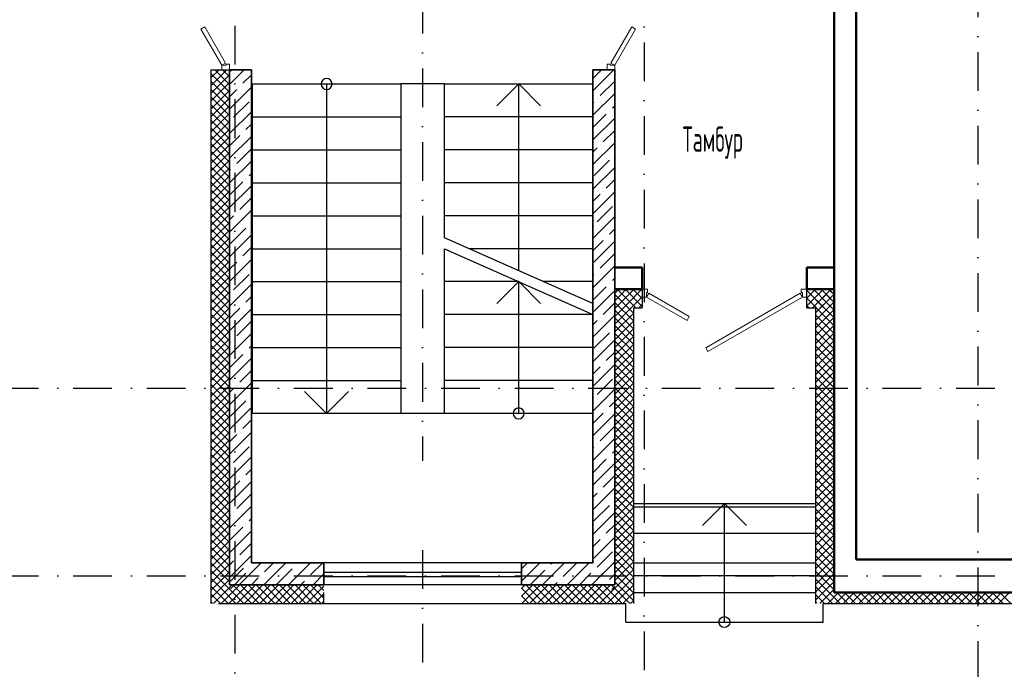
# Model space of a CAD drawing. Extents: x -1560602 to 321118, y -2308202 to -430103.
# Tile 96 of 104: x -1500266 to -1491295, y -2053713 to -2047798. Entities that reach past the tile are written whole.
import ezdxf

# ---------------------------------------------------------------- set-up
doc = ezdxf.new("R2010")
doc.units = 0
doc.header["$MEASUREMENT"] = 0
doc.linetypes.add('Dot & Dashed', pattern=[670.277762, 352.777767, -176.388884, 0, -141.111112])
doc.linetypes.add('Штрихпунктирная', pattern=[0.670278, 0.352778, -0.176389, 0, -0.141111])
doc.layers.get('0').update_dxf_attribs({"color": 255, "linetype": 'CONTINUOUS'})
for name, color, linetype, lineweight in [('Двери', 4, 'CONTINUOUS', 15), ('Диафрагма', 2, 'CONTINUOUS', 35), ('стены', 5, 'CONTINUOUS', 50)]:
    doc.layers.add(name, color=color, linetype=linetype, lineweight=lineweight)
for name, color, linetype in [('Оси', 253, 'Dot & Dashed'), ('отделка', 240, 'CONTINUOUS'), ('Текст', 7, 'CONTINUOUS'), ('Утеплитель', 6, 'CONTINUOUS')]:
    doc.layers.add(name, color=color, linetype=linetype)
doc.styles.get("Standard").update_dxf_attribs({"font": 'spds.shx', "width": 0.7, "height": 250})

msp = doc.modelspace()

# ---------------------------------------------------------------- linework, layer by layer
at = {"color": 0, "ltscale": 100}
for p, q in [((-1495044.7, -2048253.4), (-1495044.7, -2051003.4)), ((-1498144.7, -2048383.4), (-1496794.7, -2048383.4)), ((-1498144.7, -2051383.4), (-1498144.7, -2048383.4)), ((-1497469.7, -2048383.4), (-1497469.7, -2051383.4)), ((-1496794.7, -2048383.4), (-1496794.7, -2051383.4)), ((-1496394.7, -2048383.4), (-1496794.7, -2048383.4)), ((-1496394.7, -2049783.5), (-1496394.7, -2048383.4)), ((-1496394.7, -2048383.4), (-1495044.7, -2048383.4)), ((-1495919.7, -2048583.4), (-1495719.7, -2048383.4)), ((-1495719.7, -2048383.4), (-1495519.7, -2048583.4)), ((-1495719.7, -2050083.5), (-1495719.7, -2048383.4)), ((-1495044.7, -2048383.4), (-1495044.7, -2050383.5)), ((-1498144.7, -2048683.4), (-1496794.7, -2048683.4)), ((-1495044.7, -2048683.4), (-1496394.7, -2048683.4)), ((-1498144.7, -2048983.4), (-1496794.7, -2048983.4)), ((-1495044.7, -2048983.4), (-1496394.7, -2048983.4)), ((-1498144.7, -2049283.4), (-1496794.7, -2049283.4)), ((-1495044.7, -2049283.4), (-1496394.7, -2049283.4)), ((-1498144.7, -2049583.4), (-1496794.7, -2049583.4)), ((-1495044.7, -2049583.4), (-1496394.7, -2049583.4)), ((-1495044.7, -2050383.5), (-1496394.7, -2049783.5)), ((-1498144.7, -2049883.4), (-1496794.7, -2049883.4)), ((-1496394.7, -2051383.4), (-1496394.7, -2049883.4)), ((-1496394.7, -2049883.4), (-1495044.7, -2050483.4)), ((-1495044.7, -2049883.4), (-1496169.9, -2049883.4)), ((-1498144.7, -2050183.4), (-1496794.7, -2050183.4)), ((-1495719.7, -2050183.4), (-1496394.7, -2050183.4)), ((-1495919.7, -2050383.4), (-1495719.7, -2050183.4)), ((-1495719.7, -2050183.4), (-1495519.7, -2050383.4)), ((-1495719.7, -2051383.4), (-1495719.7, -2050183.4)), ((-1495044.7, -2050183.4), (-1495494.9, -2050183.4)), ((-1498144.7, -2050483.4), (-1496794.7, -2050483.4)), ((-1495044.7, -2050483.4), (-1496394.7, -2050483.4)), ((-1495044.7, -2050483.4), (-1495044.7, -2051383.4)), ((-1498144.7, -2050783.4), (-1496794.7, -2050783.4)), ((-1495044.7, -2050783.4), (-1496394.7, -2050783.4)), ((-1498144.7, -2051083.4), (-1496794.7, -2051083.4)), ((-1495044.7, -2051083.4), (-1496394.7, -2051083.4)), ((-1497469.7, -2051383.4), (-1497669.7, -2051183.4)), ((-1497269.7, -2051183.4), (-1497469.7, -2051383.4)), ((-1496794.7, -2051383.4), (-1498144.7, -2051383.4)), ((-1496394.7, -2051383.4), (-1496794.7, -2051383.4)), ((-1495044.7, -2051383.4), (-1496394.7, -2051383.4)), ((-1494674.7, -2052203.4), (-1493014.7, -2052203.4)), ((-1494044.7, -2052403.4), (-1493844.7, -2052203.4)), ((-1493844.7, -2052203.4), (-1493644.7, -2052403.4)), ((-1493844.7, -2053283.4), (-1493844.7, -2052203.4)), ((-1494674.7, -2052233.4), (-1493014.7, -2052233.4)), ((-1494674.7, -2052473.4), (-1493014.7, -2052473.4)), ((-1494674.7, -2052743.4), (-1493014.7, -2052743.4)), ((-1493014.7, -2052863.4), (-1494674.7, -2052863.4)), ((-1494674.7, -2053013.4), (-1493014.7, -2053013.4)), ((-1494744.7, -2053283.4), (-1494744.7, -2053113.4)), ((-1492944.7, -2053283.4), (-1492944.7, -2053113.4)), ((-1494744.7, -2053283.4), (-1492944.7, -2053283.4))]:
    msp.add_line(p, q, dxfattribs=at)
msp.add_circle((-1493844.7, -2053283.4), 50, dxfattribs=at)
for centre, start, end in [((-1497469.7, -2048383.4), 0, 180), ((-1497469.7, -2048383.4), 180, 0), ((-1495719.7, -2051383.4), 0, 180), ((-1495719.7, -2051383.4), 180, 0)]:
    msp.add_arc(centre, 50, start, end, dxfattribs=at)
at = {"layer": 'Двери', "color": 0, "linetype": 'Continuous'}
for p, q in [((-1498615.2, -2047883.5), (-1498580.6, -2047863.5)), ((-1498424.7, -2048213.4), (-1498615.2, -2047883.5)), ((-1498580.6, -2047863.5), (-1498390.1, -2048193.4)), ((-1494688.9, -2047863.5), (-1494879.4, -2048193.4)), ((-1494844.7, -2048213.4), (-1494654.2, -2047883.5)), ((-1494654.2, -2047883.5), (-1494688.9, -2047863.5)), ((-1498390.1, -2048193.4), (-1498424.7, -2048213.4)), ((-1498384.7, -2048213.4), (-1498424.7, -2048213.4)), ((-1498424.7, -2048213.4), (-1498424.7, -2048253.4)), ((-1498354.7, -2048203.4), (-1498384.7, -2048203.4)), ((-1498384.7, -2048203.4), (-1498384.7, -2048213.4)), ((-1498354.7, -2048253.4), (-1498354.7, -2048203.4)), ((-1494914.7, -2048253.4), (-1494914.7, -2048203.4)), ((-1494914.7, -2048203.4), (-1494884.7, -2048203.4)), ((-1494884.7, -2048203.4), (-1494884.7, -2048213.4)), ((-1494884.7, -2048213.4), (-1494844.7, -2048213.4)), ((-1494879.4, -2048193.4), (-1494844.7, -2048213.4)), ((-1494844.7, -2048213.4), (-1494844.7, -2048253.4)), ((-1494594.7, -2050253.4), (-1494544.7, -2050253.4)), ((-1494554.7, -2050323.4), (-1494594.7, -2050323.4)), ((-1494544.7, -2050283.4), (-1494554.7, -2050283.4)), ((-1494554.7, -2050283.4), (-1494554.7, -2050323.4)), ((-1494534.7, -2050288.8), (-1494554.7, -2050323.4)), ((-1494554.7, -2050323.4), (-1494185.8, -2050536.4)), ((-1494544.7, -2050253.4), (-1494544.7, -2050283.4)), ((-1494165.8, -2050501.8), (-1494534.7, -2050288.8)), ((-1494015.6, -2050785.8), (-1493154.7, -2050288.8)), ((-1493134.7, -2050323.4), (-1493995.6, -2050820.4)), ((-1493154.7, -2050288.8), (-1493134.7, -2050323.4)), ((-1493144.7, -2050283.4), (-1493144.7, -2050253.4)), ((-1493144.7, -2050253.4), (-1493094.7, -2050253.4)), ((-1493134.7, -2050283.4), (-1493144.7, -2050283.4)), ((-1493134.7, -2050323.4), (-1493134.7, -2050283.4)), ((-1493094.7, -2050323.4), (-1493134.7, -2050323.4)), ((-1494185.8, -2050536.4), (-1494165.8, -2050501.8)), ((-1493995.6, -2050820.4), (-1494015.6, -2050785.8))]:
    msp.add_line(p, q, dxfattribs=at)
at = {"layer": 'Диафрагма', "color": 0, "ltscale": 100}
for p, q in [((-1498354.7, -2052943.4), (-1498354.7, -2048253.4)), ((-1498154.7, -2048253.4), (-1498354.7, -2048253.4)), ((-1498154.7, -2048253.4), (-1498154.7, -2052743.4)), ((-1495044.7, -2048253.4), (-1495044.7, -2052743.4)), ((-1495044.7, -2048253.4), (-1494844.7, -2048253.4)), ((-1494844.7, -2051003.4), (-1494844.7, -2048253.4)), ((-1494844.7, -2052943.4), (-1494844.7, -2051003.4)), ((-1497494.7, -2052743.4), (-1498154.7, -2052743.4)), ((-1497494.7, -2052743.4), (-1497494.7, -2052943.4)), ((-1495044.7, -2052743.4), (-1495694.7, -2052743.4)), ((-1495694.7, -2052943.4), (-1495694.7, -2052743.4)), ((-1497494.7, -2052943.4), (-1498354.7, -2052943.4)), ((-1494844.7, -2052943.4), (-1495694.7, -2052943.4))]:
    msp.add_line(p, q, dxfattribs=at)
at = {"layer": 'Диафрагма', "color": 0, "lineweight": -3, "ltscale": 100}
for p, q in [((-1498354.7, -2048387), (-1498221.1, -2048253.4)), ((-1498344.9, -2048264.9), (-1498333.4, -2048253.4)), ((-1495044.7, -2048444.6), (-1494853.6, -2048253.4)), ((-1495044.7, -2048332.4), (-1494965.8, -2048253.4)), ((-1498232.7, -2048377.2), (-1498154.7, -2048299.3)), ((-1498354.7, -2048611.5), (-1498154.7, -2048411.5)), ((-1498354.7, -2048499.3), (-1498288.8, -2048433.3)), ((-1498260.7, -2048405.3), (-1498260.7, -2048405.3)), ((-1494977.3, -2048489.5), (-1494844.7, -2048356.9)), ((-1495044.7, -2048669.1), (-1494844.7, -2048469.1)), ((-1495005.4, -2048517.5), (-1495005.4, -2048517.5)), ((-1498316.8, -2048685.9), (-1498176.5, -2048545.6)), ((-1495044.7, -2048556.9), (-1495033.4, -2048545.6)), ((-1494865.1, -2048601.7), (-1494844.7, -2048581.4)), ((-1498354.7, -2048836), (-1498154.7, -2048636)), ((-1495044.7, -2048781.4), (-1494921.2, -2048657.8)), ((-1495044.7, -2048893.6), (-1494844.7, -2048693.6)), ((-1494893.1, -2048629.8), (-1494893.1, -2048629.8)), ((-1498344.9, -2048714), (-1498344.9, -2048714)), ((-1498204.6, -2048798.1), (-1498154.7, -2048748.3)), ((-1498354.7, -2048948.3), (-1498260.7, -2048854.3)), ((-1498354.7, -2049060.6), (-1498154.7, -2048860.6)), ((-1498232.7, -2048826.2), (-1498232.7, -2048826.2)), ((-1494949.2, -2048910.4), (-1494844.7, -2048805.9)), ((-1498288.8, -2049106.8), (-1498154.7, -2048972.8)), ((-1495044.7, -2049118.2), (-1494844.7, -2048918.2)), ((-1495044.7, -2049005.9), (-1495005.4, -2048966.5)), ((-1494977.3, -2048938.5), (-1494977.3, -2048938.5)), ((-1494865.1, -2049050.7), (-1494865.1, -2049050.7)), ((-1498354.7, -2049285.1), (-1498154.7, -2049085.1)), ((-1498316.8, -2049134.9), (-1498316.8, -2049134.9)), ((-1495044.7, -2049342.7), (-1494844.7, -2049142.7)), ((-1495033.4, -2049219.1), (-1494893.1, -2049078.8)), ((-1498354.7, -2049172.8), (-1498344.9, -2049163)), ((-1498204.6, -2049247.2), (-1498204.6, -2049247.2)), ((-1498176.5, -2049219.1), (-1498154.7, -2049197.3)), ((-1498354.7, -2049397.3), (-1498232.7, -2049275.2)), ((-1498354.7, -2049509.6), (-1498154.7, -2049309.6)), ((-1494921.2, -2049331.4), (-1494844.7, -2049254.9)), ((-1498260.7, -2049527.8), (-1498154.7, -2049421.8)), ((-1495044.7, -2049567.2), (-1494844.7, -2049367.2)), ((-1495044.7, -2049454.9), (-1494977.3, -2049387.5)), ((-1494949.2, -2049359.4), (-1494949.2, -2049359.4)), ((-1495005.4, -2049640), (-1494865.1, -2049499.7)), ((-1498354.7, -2049734.1), (-1498154.7, -2049534.1)), ((-1498354.7, -2049621.8), (-1498316.8, -2049583.9)), ((-1498288.8, -2049555.9), (-1498288.8, -2049555.9)), ((-1495044.7, -2049791.7), (-1494844.7, -2049591.7)), ((-1498344.9, -2049836.5), (-1498204.6, -2049696.2)), ((-1498176.5, -2049668.1), (-1498176.5, -2049668.1)), ((-1495033.4, -2049668.1), (-1495033.4, -2049668.1)), ((-1498354.7, -2049958.6), (-1498154.7, -2049758.6)), ((-1494921.2, -2049780.4), (-1494921.2, -2049780.4)), ((-1494893.1, -2049752.3), (-1494844.7, -2049703.9)), ((-1498232.7, -2049948.7), (-1498154.7, -2049870.8)), ((-1495044.7, -2049903.9), (-1494949.2, -2049808.4)), ((-1495044.7, -2050016.2), (-1494844.7, -2049816.2)), ((-1494977.3, -2050061), (-1494844.7, -2049928.4)), ((-1498354.7, -2050183.1), (-1498154.7, -2049983.1)), ((-1498354.7, -2050070.8), (-1498288.8, -2050004.9)), ((-1498260.7, -2049976.8), (-1498260.7, -2049976.8)), ((-1495044.7, -2050240.7), (-1494844.7, -2050040.7)), ((-1498316.8, -2050257.4), (-1498176.5, -2050117.1)), ((-1495044.7, -2050128.4), (-1495033.4, -2050117.1)), ((-1495005.4, -2050089.1), (-1495005.4, -2050089.1)), ((-1498354.7, -2050407.6), (-1498154.7, -2050207.6)), ((-1495044.7, -2050352.9), (-1494921.2, -2050229.4)), ((-1494893.1, -2050201.3), (-1494893.1, -2050201.3)), ((-1494865.1, -2050173.3), (-1494844.7, -2050152.9)), ((-1498344.9, -2050285.5), (-1498344.9, -2050285.5)), ((-1498204.6, -2050369.7), (-1498154.7, -2050319.8)), ((-1495044.7, -2050465.2), (-1494844.7, -2050265.2)), ((-1498232.7, -2050397.8), (-1498232.7, -2050397.8)), ((-1494949.2, -2050481.9), (-1494844.7, -2050377.4)), ((-1498354.7, -2050519.8), (-1498260.7, -2050425.8)), ((-1498354.7, -2050632.1), (-1498154.7, -2050432.1)), ((-1495044.7, -2050689.7), (-1494844.7, -2050489.7)), ((-1498288.8, -2050678.4), (-1498154.7, -2050544.4)), ((-1495044.7, -2050577.4), (-1495005.4, -2050538.1)), ((-1494977.3, -2050510), (-1494977.3, -2050510)), ((-1498354.7, -2050856.6), (-1498154.7, -2050656.6)), ((-1495033.4, -2050790.6), (-1494893.1, -2050650.3)), ((-1494865.1, -2050622.3), (-1494865.1, -2050622.3)), ((-1498354.7, -2050744.4), (-1498344.9, -2050734.5)), ((-1498316.8, -2050706.5), (-1498316.8, -2050706.5)), ((-1498176.5, -2050790.6), (-1498154.7, -2050768.9)), ((-1495044.7, -2050914.2), (-1494844.7, -2050714.2)), ((-1498354.7, -2050968.9), (-1498232.7, -2050846.8)), ((-1498204.6, -2050818.7), (-1498204.6, -2050818.7)), ((-1494921.2, -2050902.9), (-1494844.7, -2050826.5)), ((-1498354.7, -2051081.1), (-1498154.7, -2050881.1)), ((-1494949.2, -2050931), (-1494949.2, -2050931)), ((-1494909.5, -2051003.4), (-1494844.7, -2050938.7)), ((-1498260.7, -2051099.3), (-1498154.7, -2050993.4)), ((-1495044.7, -2051138.7), (-1494911, -2051004.9)), ((-1495044.7, -2051026.5), (-1495025.8, -2051007.5)), ((-1495021.7, -2051003.4), (-1494977.3, -2050959)), ((-1498354.7, -2051305.6), (-1498154.7, -2051105.6)), ((-1498288.8, -2051127.4), (-1498288.8, -2051127.4)), ((-1495005.4, -2051211.6), (-1494865.1, -2051071.3)), ((-1498354.7, -2051193.4), (-1498316.8, -2051155.5)), ((-1495044.7, -2051363.2), (-1494844.7, -2051163.2)), ((-1498344.9, -2051408), (-1498204.6, -2051267.7)), ((-1498176.5, -2051239.7), (-1498176.5, -2051239.7)), ((-1495033.4, -2051239.7), (-1495033.4, -2051239.7)), ((-1494893.1, -2051323.8), (-1494844.7, -2051275.5)), ((-1498354.7, -2051530.1), (-1498154.7, -2051330.1)), ((-1495044.7, -2051475.5), (-1494949.2, -2051380)), ((-1495044.7, -2051587.7), (-1494844.7, -2051387.7)), ((-1494921.2, -2051351.9), (-1494921.2, -2051351.9)), ((-1498232.7, -2051520.3), (-1498154.7, -2051442.4)), ((-1498354.7, -2051754.6), (-1498154.7, -2051554.6)), ((-1498354.7, -2051642.4), (-1498288.8, -2051576.4)), ((-1498260.7, -2051548.4), (-1498260.7, -2051548.4)), ((-1494977.3, -2051632.5), (-1494844.7, -2051500)), ((-1495044.7, -2051812.2), (-1494844.7, -2051612.2)), ((-1495005.4, -2051660.6), (-1495005.4, -2051660.6)), ((-1498316.8, -2051829), (-1498176.5, -2051688.7)), ((-1495044.7, -2051700), (-1495033.4, -2051688.7)), ((-1494865.1, -2051744.8), (-1494844.7, -2051724.5)), ((-1498354.7, -2051979.1), (-1498154.7, -2051779.1)), ((-1495044.7, -2051924.5), (-1494921.2, -2051800.9)), ((-1495044.7, -2052036.7), (-1494844.7, -2051836.7)), ((-1494893.1, -2051772.9), (-1494893.1, -2051772.9)), ((-1498344.9, -2051857), (-1498344.9, -2051857)), ((-1498204.6, -2051941.2), (-1498154.7, -2051891.4)), ((-1498354.7, -2052091.4), (-1498260.7, -2051997.4)), ((-1498354.7, -2052203.6), (-1498154.7, -2052003.6)), ((-1498232.7, -2051969.3), (-1498232.7, -2051969.3)), ((-1494949.2, -2052053.5), (-1494844.7, -2051949)), ((-1498288.8, -2052249.9), (-1498154.7, -2052115.9)), ((-1495044.7, -2052261.2), (-1494844.7, -2052061.2)), ((-1495044.7, -2052149), (-1495005.4, -2052109.6)), ((-1494977.3, -2052081.6), (-1494977.3, -2052081.6)), ((-1494865.1, -2052193.8), (-1494865.1, -2052193.8)), ((-1498354.7, -2052428.2), (-1498154.7, -2052228.2)), ((-1498316.8, -2052278), (-1498316.8, -2052278)), ((-1495044.7, -2052485.7), (-1494844.7, -2052285.7)), ((-1495033.4, -2052362.2), (-1494893.1, -2052221.9)), ((-1498354.7, -2052315.9), (-1498344.9, -2052306.1)), ((-1498176.5, -2052362.2), (-1498154.7, -2052340.4)), ((-1498354.7, -2052540.4), (-1498232.7, -2052418.3)), ((-1498354.7, -2052652.7), (-1498154.7, -2052452.7)), ((-1498204.6, -2052390.3), (-1498204.6, -2052390.3)), ((-1494921.2, -2052474.4), (-1494844.7, -2052398)), ((-1498260.7, -2052670.9), (-1498154.7, -2052564.9)), ((-1495044.7, -2052710.3), (-1494844.7, -2052510.3)), ((-1495044.7, -2052598), (-1494977.3, -2052530.6)), ((-1494949.2, -2052502.5), (-1494949.2, -2052502.5)), ((-1495005.4, -2052783.1), (-1494865.1, -2052642.8)), ((-1498354.7, -2052877.2), (-1498154.7, -2052677.2)), ((-1498354.7, -2052764.9), (-1498316.8, -2052727)), ((-1498288.8, -2052698.9), (-1498288.8, -2052698.9)), ((-1498266.5, -2052943.4), (-1498066.5, -2052743.4)), ((-1498042, -2052943.4), (-1497842, -2052743.4)), ((-1498036.2, -2052825.4), (-1497954.3, -2052743.4)), ((-1497817.5, -2052943.4), (-1497617.5, -2052743.4)), ((-1497615.3, -2052853.5), (-1497505.2, -2052743.4)), ((-1495694.7, -2052911.2), (-1495526.9, -2052743.4)), ((-1495694.7, -2052799), (-1495639.2, -2052743.4)), ((-1495502.4, -2052943.4), (-1495302.4, -2052743.4)), ((-1495426.3, -2052755.1), (-1495414.7, -2052743.4)), ((-1495314.1, -2052867.3), (-1495190.2, -2052743.4)), ((-1495277.9, -2052943.4), (-1495077.9, -2052743.4)), ((-1494984.1, -2052874.1), (-1494844.7, -2052734.8)), ((-1498344.9, -2052909.6), (-1498226.8, -2052791.5)), ((-1498176.5, -2052811.2), (-1498176.5, -2052811.2)), ((-1497924, -2052937.6), (-1497783.6, -2052797.3)), ((-1497755.6, -2052769.3), (-1497755.6, -2052769.3)), ((-1495614.7, -2052943.4), (-1495482.4, -2052811.2)), ((-1495454.4, -2052783.1), (-1495454.4, -2052783.1)), ((-1495033.4, -2052811.2), (-1495033.4, -2052811.2)), ((-1495033.4, -2052811.2), (-1495033.4, -2052811.2)), ((-1495005.4, -2052783.1), (-1495005.2, -2052783)), ((-1498344.9, -2052979.6), (-1498204.6, -2052839.3)), ((-1498154.3, -2052943.4), (-1498092.3, -2052881.5)), ((-1498064.3, -2052853.5), (-1498064.3, -2052853.5)), ((-1497705.2, -2052943.4), (-1497671.4, -2052909.6)), ((-1497643.3, -2052881.5), (-1497643.3, -2052881.5)), ((-1497593, -2052943.4), (-1497494.7, -2052845.2)), ((-1495390.2, -2052943.4), (-1495370.2, -2052923.5)), ((-1495342.1, -2052895.4), (-1495342.1, -2052895.4)), ((-1495165.7, -2052943.4), (-1495061.5, -2052839.3)), ((-1495053.4, -2052943.4), (-1494949.1, -2052839.1)), ((-1494921.2, -2052923.5), (-1494921.2, -2052923.5)), ((-1494921.2, -2052923.5), (-1494921.2, -2052923.5)), ((-1494893.1, -2052895.4), (-1494844.7, -2052847)), ((-1494893.1, -2052895.4), (-1494893, -2052895.2)), ((-1498373, -2052937.6), (-1498373, -2052937.6)), ((-1494871.8, -2052986.4), (-1494844.7, -2052959.3))]:
    msp.add_line(p, q, dxfattribs=at)
at = {"layer": 'Оси', "color": 0, "linetype": 'Штрихпунктирная', "lineweight": -3, "ltscale": 1000}
for p, q in [((-1494574.7, -2008453.4), (-1494574.7, -2057488.4)), ((-1491534.7, -2011893.4), (-1491534.7, -2057515.2)), ((-1498304.7, -2031093.6), (-1498304.7, -2057488.4)), ((-1496594.7, -2032153.4), (-1496594.7, -2051813.8)), ((-1556760.1, -2051153.4), (-1479259.7, -2051153.4)), ((-1496594.7, -2052628.2), (-1496594.7, -2057488.4)), ((-1556760.1, -2052863.4), (-1479259.7, -2052863.4))]:
    msp.add_line(p, q, dxfattribs=at)
at = {"layer": 'отделка', "color": 0, "ltscale": 100}
for p, q in [((-1495694.7, -2052743.4), (-1497494.7, -2052743.4)), ((-1495694.7, -2052831.4), (-1497494.7, -2052831.4)), ((-1495694.7, -2052871.4), (-1497494.7, -2052871.4)), ((-1495694.7, -2052943.4), (-1497494.7, -2052943.4))]:
    msp.add_line(p, q, dxfattribs=at)
at = {"layer": 'стены', "color": 0, "ltscale": 100}
for p, q in [((-1492644.7, -2051003.4), (-1492644.7, -2045353.4)), ((-1492844.7, -2046903.4), (-1492844.7, -2051003.4)), ((-1494594.7, -2050053.4), (-1494844.7, -2050053.4)), ((-1494594.7, -2050253.4), (-1494594.7, -2050053.4)), ((-1493094.7, -2050253.4), (-1493094.7, -2050053.4)), ((-1492844.7, -2050053.4), (-1493094.7, -2050053.4)), ((-1494844.7, -2050253.4), (-1494594.7, -2050253.4)), ((-1493094.7, -2050253.4), (-1492844.7, -2050253.4)), ((-1492844.7, -2053013.4), (-1492844.7, -2051003.4)), ((-1492644.7, -2052713.4), (-1492644.7, -2051003.4)), ((-1490744.7, -2052713.4), (-1492644.7, -2052713.4)), ((-1492844.7, -2053013.4), (-1490744.7, -2053013.4))]:
    msp.add_line(p, q, dxfattribs=at)
at = {"layer": 'Утеплитель', "color": 0, "ltscale": 100}
for p, q in [((-1498524.7, -2048253.4), (-1498524.7, -2053113.4)), ((-1498524.7, -2048253.4), (-1498354.7, -2048253.4)), ((-1498524.7, -2048258.1), (-1498520.1, -2048253.4)), ((-1498524.7, -2048328.8), (-1498449.4, -2048253.4)), ((-1498524.7, -2048399.5), (-1498378.6, -2048253.4)), ((-1498354.7, -2048387.5), (-1498488.8, -2048253.4)), ((-1498354.7, -2048316.8), (-1498418.1, -2048253.4)), ((-1498354.7, -2048458.3), (-1498524.7, -2048288.3)), ((-1498524.7, -2048470.3), (-1498354.7, -2048300.3)), ((-1498354.7, -2048529), (-1498524.7, -2048359)), ((-1498524.7, -2048541), (-1498354.7, -2048371)), ((-1498354.7, -2048599.7), (-1498524.7, -2048429.7)), ((-1498524.7, -2048611.7), (-1498354.7, -2048441.7)), ((-1498354.7, -2048670.4), (-1498524.7, -2048500.4)), ((-1498524.7, -2048682.4), (-1498354.7, -2048512.4)), ((-1498354.7, -2048741.1), (-1498524.7, -2048571.1)), ((-1498524.7, -2048753.1), (-1498354.7, -2048583.1)), ((-1498354.7, -2048811.8), (-1498524.7, -2048641.8)), ((-1498524.7, -2048823.8), (-1498354.7, -2048653.8)), ((-1498354.7, -2048882.5), (-1498524.7, -2048712.5)), ((-1498524.7, -2048894.5), (-1498354.7, -2048724.5)), ((-1498354.7, -2048953.2), (-1498524.7, -2048783.2)), ((-1498524.7, -2048965.2), (-1498354.7, -2048795.2)), ((-1498354.7, -2049023.9), (-1498524.7, -2048853.9)), ((-1498524.7, -2049035.9), (-1498354.7, -2048865.9)), ((-1498354.7, -2049094.6), (-1498524.7, -2048924.6)), ((-1498524.7, -2049106.7), (-1498354.7, -2048936.7)), ((-1498354.7, -2049165.4), (-1498524.7, -2048995.4)), ((-1498524.7, -2049177.4), (-1498354.7, -2049007.4)), ((-1498354.7, -2049236.1), (-1498524.7, -2049066.1)), ((-1498524.7, -2049248.1), (-1498354.7, -2049078.1)), ((-1498354.7, -2049306.8), (-1498524.7, -2049136.8)), ((-1498524.7, -2049318.8), (-1498354.7, -2049148.8)), ((-1498354.7, -2049377.5), (-1498524.7, -2049207.5)), ((-1498524.7, -2049389.5), (-1498354.7, -2049219.5)), ((-1498354.7, -2049448.2), (-1498524.7, -2049278.2)), ((-1498524.7, -2049460.2), (-1498354.7, -2049290.2)), ((-1498354.7, -2049518.9), (-1498524.7, -2049348.9)), ((-1498524.7, -2049530.9), (-1498354.7, -2049360.9)), ((-1498354.7, -2049589.6), (-1498524.7, -2049419.6)), ((-1498524.7, -2049601.6), (-1498354.7, -2049431.6)), ((-1498354.7, -2049660.3), (-1498524.7, -2049490.3)), ((-1498524.7, -2049672.3), (-1498354.7, -2049502.3)), ((-1498354.7, -2049731), (-1498524.7, -2049561)), ((-1498524.7, -2049743), (-1498354.7, -2049573)), ((-1498354.7, -2049801.8), (-1498524.7, -2049631.8)), ((-1498524.7, -2049813.8), (-1498354.7, -2049643.8)), ((-1498354.7, -2049872.5), (-1498524.7, -2049702.5)), ((-1498524.7, -2049884.5), (-1498354.7, -2049714.5)), ((-1498354.7, -2049943.2), (-1498524.7, -2049773.2)), ((-1498524.7, -2049955.2), (-1498354.7, -2049785.2)), ((-1498354.7, -2050013.9), (-1498524.7, -2049843.9)), ((-1498524.7, -2050025.9), (-1498354.7, -2049855.9)), ((-1498354.7, -2050084.6), (-1498524.7, -2049914.6)), ((-1498524.7, -2050096.6), (-1498354.7, -2049926.6)), ((-1498354.7, -2050155.3), (-1498524.7, -2049985.3)), ((-1498524.7, -2050167.3), (-1498354.7, -2049997.3)), ((-1498354.7, -2050226), (-1498524.7, -2050056)), ((-1498524.7, -2050238), (-1498354.7, -2050068)), ((-1498354.7, -2050296.7), (-1498524.7, -2050126.7)), ((-1498524.7, -2050308.7), (-1498354.7, -2050138.7)), ((-1498354.7, -2050367.4), (-1498524.7, -2050197.4)), ((-1498524.7, -2050379.4), (-1498354.7, -2050209.4)), ((-1498354.7, -2050438.2), (-1498524.7, -2050268.2)), ((-1498524.7, -2050450.2), (-1498354.7, -2050280.2)), ((-1494843.9, -2050429.1), (-1494733.5, -2050318.7)), ((-1494843.8, -2050287.6), (-1494822.3, -2050266.1)), ((-1494843.8, -2050358.3), (-1494777.9, -2050292.4)), ((-1494674.7, -2050470.5), (-1494843.8, -2050301.4)), ((-1494826.9, -2050270.7), (-1494809.7, -2050253.4)), ((-1494651.1, -2050423.4), (-1494821.1, -2050253.4)), ((-1494791.1, -2050305.6), (-1494738.9, -2050253.4)), ((-1494674.7, -2050399.8), (-1494788.2, -2050286.3)), ((-1494755.2, -2050340.4), (-1494668.2, -2050253.4)), ((-1494594.7, -2050409.1), (-1494750.4, -2050253.4)), ((-1494719.3, -2050375.3), (-1494597.5, -2050253.4)), ((-1494683.5, -2050410.1), (-1494594.7, -2050321.4)), ((-1494594.7, -2050338.4), (-1494679.7, -2050253.4)), ((-1494594.7, -2050267.6), (-1494608.9, -2050253.4)), ((-1494594.7, -2050253.4), (-1494594.7, -2050253.4)), ((-1494594.7, -2050253.4), (-1494594.7, -2050423.4)), ((-1493094.7, -2050423.4), (-1493094.7, -2050253.4)), ((-1493094.7, -2050263.4), (-1493084.8, -2050253.4)), ((-1493094.7, -2050334.1), (-1493014.1, -2050253.4)), ((-1493094.7, -2050404.8), (-1492943.4, -2050253.4)), ((-1492941.3, -2050417.6), (-1493094.7, -2050264.1)), ((-1493042.6, -2050423.4), (-1492872.6, -2050253.4)), ((-1492915.1, -2050373), (-1493034.7, -2050253.4)), ((-1493014.7, -2050395.5), (-1492912.5, -2050293.3)), ((-1493014.7, -2050466.2), (-1492844.7, -2050296.2)), ((-1492844.7, -2050443.4), (-1492964.3, -2050323.8)), ((-1492888.9, -2050328.5), (-1492964, -2050253.4)), ((-1492844.7, -2050372.7), (-1492919.8, -2050297.6)), ((-1492862.7, -2050284), (-1492893.3, -2050253.4)), ((-1492844.7, -2050302), (-1492875.3, -2050271.4)), ((-1498354.7, -2050508.9), (-1498524.7, -2050338.9)), ((-1498524.7, -2050520.9), (-1498354.7, -2050350.9)), ((-1498354.7, -2050579.6), (-1498524.7, -2050409.6)), ((-1494843.9, -2050499.8), (-1494689.1, -2050345)), ((-1494843.9, -2050570.5), (-1494674.7, -2050401.4)), ((-1494674.7, -2050541.2), (-1494843.8, -2050372.1)), ((-1494626.1, -2050423.4), (-1494594.7, -2050392.1)), ((-1493006.1, -2050423.4), (-1493094.7, -2050334.8)), ((-1493076.8, -2050423.4), (-1493094.7, -2050405.5)), ((-1493014.7, -2050537), (-1492844.7, -2050367)), ((-1492844.7, -2050584.8), (-1493014.7, -2050414.8)), ((-1492844.7, -2050514.1), (-1493008.9, -2050350)), ((-1492971.9, -2050423.4), (-1492905.9, -2050357.4)), ((-1498524.7, -2050591.6), (-1498354.7, -2050421.6)), ((-1498354.7, -2050650.3), (-1498524.7, -2050480.3)), ((-1498524.7, -2050662.3), (-1498354.7, -2050492.3)), ((-1494674.7, -2050611.9), (-1494843.9, -2050442.8)), ((-1494843.9, -2050641.3), (-1494674.7, -2050472.1)), ((-1494674.7, -2050423.4), (-1494594.7, -2050423.4)), ((-1494674.7, -2050423.4), (-1494674.7, -2053113.4)), ((-1493094.7, -2050423.4), (-1493014.7, -2050423.4)), ((-1493014.7, -2050423.4), (-1493014.7, -2053113.4)), ((-1493014.7, -2050607.7), (-1492844.7, -2050437.7)), ((-1492844.7, -2050655.5), (-1493014.7, -2050485.5)), ((-1498354.7, -2050721), (-1498524.7, -2050551)), ((-1498524.7, -2050733), (-1498354.7, -2050563)), ((-1494844, -2050712), (-1494674.7, -2050542.8)), ((-1494674.7, -2050682.6), (-1494843.9, -2050513.5)), ((-1494674.7, -2050753.3), (-1494843.9, -2050584.2)), ((-1493014.7, -2050678.4), (-1492844.7, -2050508.4)), ((-1492844.7, -2050726.2), (-1493014.7, -2050556.2)), ((-1493014.7, -2050749.1), (-1492844.7, -2050579.1)), ((-1498354.7, -2050791.7), (-1498524.7, -2050621.7)), ((-1498524.7, -2050803.7), (-1498354.7, -2050633.7)), ((-1494844, -2050782.7), (-1494674.7, -2050613.5)), ((-1494844, -2050853.5), (-1494674.7, -2050684.2)), ((-1494674.7, -2050824), (-1494843.9, -2050654.8)), ((-1492844.7, -2050796.9), (-1493014.7, -2050626.9)), ((-1493014.7, -2050819.8), (-1492844.7, -2050649.8)), ((-1498354.7, -2050862.4), (-1498524.7, -2050692.4)), ((-1498524.7, -2050874.4), (-1498354.7, -2050704.4)), ((-1498354.7, -2050933.1), (-1498524.7, -2050763.1)), ((-1494674.7, -2050894.7), (-1494844, -2050725.5)), ((-1494844, -2050924.2), (-1494674.7, -2050754.9)), ((-1492844.7, -2050867.6), (-1493014.7, -2050697.6)), ((-1493014.7, -2050890.5), (-1492844.7, -2050720.5)), ((-1492844.7, -2050938.4), (-1493014.7, -2050768.4)), ((-1498524.7, -2050945.1), (-1498354.7, -2050775.1)), ((-1498354.7, -2051003.8), (-1498524.7, -2050833.8)), ((-1498524.7, -2051015.8), (-1498354.7, -2050845.8)), ((-1494844.1, -2050994.9), (-1494674.7, -2050825.6)), ((-1494674.7, -2050965.5), (-1494844, -2050796.2)), ((-1493014.7, -2050961.2), (-1492844.7, -2050791.2)), ((-1492844.7, -2051009.1), (-1493014.7, -2050839.1)), ((-1493014.7, -2051031.9), (-1492844.7, -2050861.9)), ((-1498354.7, -2051074.5), (-1498524.7, -2050904.5)), ((-1498524.7, -2051086.5), (-1498354.7, -2050916.5)), ((-1494844.1, -2051065.7), (-1494674.7, -2050896.3)), ((-1494674.7, -2051036.2), (-1494844, -2050866.9)), ((-1494674.7, -2051106.9), (-1494844, -2050937.6)), ((-1492844.7, -2051079.8), (-1493014.7, -2050909.8)), ((-1493014.7, -2051102.6), (-1492844.7, -2050932.6)), ((-1498354.7, -2051145.3), (-1498524.7, -2050975.3)), ((-1498524.7, -2051157.3), (-1498354.7, -2050987.3)), ((-1494844.7, -2052943.4), (-1494844.7, -2051003.4)), ((-1494844.1, -2051136.4), (-1494674.7, -2050967.1)), ((-1494674.7, -2051177.6), (-1494844.1, -2051008.3)), ((-1494844.1, -2051207.2), (-1494674.7, -2051037.8)), ((-1492844.7, -2051150.5), (-1493014.7, -2050980.5)), ((-1493014.7, -2051173.4), (-1492844.7, -2051003.4)), ((-1492844.7, -2051003.4), (-1492844.7, -2053013.4)), ((-1498354.7, -2051216), (-1498524.7, -2051046)), ((-1498524.7, -2051228), (-1498354.7, -2051058)), ((-1498354.7, -2051286.7), (-1498524.7, -2051116.7)), ((-1498524.7, -2051298.7), (-1498354.7, -2051128.7)), ((-1494844.2, -2051277.9), (-1494674.7, -2051108.5)), ((-1494674.7, -2051248.3), (-1494844.1, -2051079)), ((-1492844.7, -2051221.2), (-1493014.7, -2051051.2)), ((-1493014.7, -2051244.1), (-1492844.7, -2051074.1)), ((-1492844.7, -2051291.9), (-1493014.7, -2051121.9)), ((-1498354.7, -2051357.4), (-1498524.7, -2051187.4)), ((-1498524.7, -2051369.4), (-1498354.7, -2051199.4)), ((-1494844.2, -2051348.6), (-1494674.7, -2051179.2)), ((-1494674.7, -2051319), (-1494844.1, -2051149.6)), ((-1494674.7, -2051389.7), (-1494844.1, -2051220.3)), ((-1494594.7, -2051203.4), (-1494594.7, -2051203.4)), ((-1493094.7, -2051203.4), (-1493094.7, -2051203.4)), ((-1493014.7, -2051314.8), (-1492844.7, -2051144.8)), ((-1492844.7, -2051362.6), (-1493014.7, -2051192.6)), ((-1493014.7, -2051385.5), (-1492844.7, -2051215.5)), ((-1498354.7, -2051428.1), (-1498524.7, -2051258.1)), ((-1498524.7, -2051440.1), (-1498354.7, -2051270.1)), ((-1494844.2, -2051419.4), (-1494674.7, -2051249.9)), ((-1494674.7, -2051460.4), (-1494844.2, -2051291)), ((-1492844.7, -2051433.3), (-1493014.7, -2051263.3)), ((-1493014.7, -2051456.2), (-1492844.7, -2051286.2)), ((-1498354.7, -2051498.8), (-1498524.7, -2051328.8)), ((-1498524.7, -2051510.8), (-1498354.7, -2051340.8)), ((-1498354.7, -2051569.5), (-1498524.7, -2051399.5)), ((-1494844.3, -2051560.8), (-1494674.7, -2051391.3)), ((-1494844.2, -2051490.1), (-1494674.7, -2051320.6)), ((-1494674.7, -2051531.1), (-1494844.2, -2051361.7)), ((-1492844.7, -2051504), (-1493014.7, -2051334)), ((-1493014.7, -2051526.9), (-1492844.7, -2051356.9)), ((-1498524.7, -2051581.5), (-1498354.7, -2051411.5)), ((-1498354.7, -2051640.2), (-1498524.7, -2051470.2)), ((-1498524.7, -2051652.2), (-1498354.7, -2051482.2)), ((-1494844.3, -2051631.6), (-1494674.7, -2051462)), ((-1494674.7, -2051601.9), (-1494844.2, -2051432.4)), ((-1492844.7, -2051574.7), (-1493014.7, -2051404.7)), ((-1493014.7, -2051597.6), (-1492844.7, -2051427.6)), ((-1492844.7, -2051645.5), (-1493014.7, -2051475.5)), ((-1498354.7, -2051710.9), (-1498524.7, -2051540.9)), ((-1498524.7, -2051722.9), (-1498354.7, -2051552.9)), ((-1494844.3, -2051702.3), (-1494674.7, -2051532.7)), ((-1494674.7, -2051743.3), (-1494844.3, -2051573.8)), ((-1494674.7, -2051672.6), (-1494844.2, -2051503.1)), ((-1493014.7, -2051668.3), (-1492844.7, -2051498.3)), ((-1492844.7, -2051716.2), (-1493014.7, -2051546.2)), ((-1493014.7, -2051739), (-1492844.7, -2051569)), ((-1498354.7, -2051781.7), (-1498524.7, -2051611.7)), ((-1498524.7, -2051793.7), (-1498354.7, -2051623.7)), ((-1494844.3, -2051773), (-1494674.7, -2051603.5)), ((-1494674.7, -2051814), (-1494844.3, -2051644.4)), ((-1492844.7, -2051786.9), (-1493014.7, -2051616.9)), ((-1493014.7, -2051809.7), (-1492844.7, -2051639.7)), ((-1498354.7, -2051852.4), (-1498524.7, -2051682.4)), ((-1498524.7, -2051864.4), (-1498354.7, -2051694.4)), ((-1498354.7, -2051923.1), (-1498524.7, -2051753.1)), ((-1494844.4, -2051843.8), (-1494674.7, -2051674.2)), ((-1494844.4, -2051914.5), (-1494674.7, -2051744.9)), ((-1494674.7, -2051884.7), (-1494844.3, -2051715.1)), ((-1492844.7, -2051857.6), (-1493014.7, -2051687.6)), ((-1493014.7, -2051880.5), (-1492844.7, -2051710.5)), ((-1492844.7, -2051928.3), (-1493014.7, -2051758.3)), ((-1498524.7, -2051935.1), (-1498354.7, -2051765.1)), ((-1498354.7, -2051993.8), (-1498524.7, -2051823.8)), ((-1498524.7, -2052005.8), (-1498354.7, -2051835.8)), ((-1494844.4, -2051985.2), (-1494674.7, -2051815.6)), ((-1494674.7, -2051955.4), (-1494844.3, -2051785.8)), ((-1493014.7, -2051951.2), (-1492844.7, -2051781.2)), ((-1492844.7, -2051999), (-1493014.7, -2051829)), ((-1498354.7, -2052064.5), (-1498524.7, -2051894.5)), ((-1498524.7, -2052076.5), (-1498354.7, -2051906.5)), ((-1494674.7, -2052026.1), (-1494844.4, -2051856.5)), ((-1494844.4, -2052056), (-1494674.7, -2051886.3)), ((-1494674.7, -2052096.8), (-1494844.4, -2051927.2)), ((-1493014.7, -2052021.9), (-1492844.7, -2051851.9)), ((-1492844.7, -2052069.7), (-1493014.7, -2051899.7)), ((-1493014.7, -2052092.6), (-1492844.7, -2051922.6)), ((-1498354.7, -2052135.2), (-1498524.7, -2051965.2)), ((-1498524.7, -2052147.2), (-1498354.7, -2051977.2)), ((-1494844.5, -2052126.7), (-1494674.7, -2051957)), ((-1494844.5, -2052197.5), (-1494674.7, -2052027.7)), ((-1494674.7, -2052167.5), (-1494844.4, -2051997.9)), ((-1492844.7, -2052140.4), (-1493014.7, -2051970.4)), ((-1493014.7, -2052163.3), (-1492844.7, -2051993.3)), ((-1498354.7, -2052205.9), (-1498524.7, -2052035.9)), ((-1498524.7, -2052217.9), (-1498354.7, -2052047.9)), ((-1498354.7, -2052276.6), (-1498524.7, -2052106.6)), ((-1498524.7, -2052288.6), (-1498354.7, -2052118.6)), ((-1494844.5, -2052268.2), (-1494674.7, -2052098.4)), ((-1494674.7, -2052238.3), (-1494844.4, -2052068.6)), ((-1492844.7, -2052211.1), (-1493014.7, -2052041.1)), ((-1493014.7, -2052234), (-1492844.7, -2052064)), ((-1492844.7, -2052281.9), (-1493014.7, -2052111.9)), ((-1498354.7, -2052347.3), (-1498524.7, -2052177.3)), ((-1498524.7, -2052359.3), (-1498354.7, -2052189.3)), ((-1494674.7, -2052309), (-1494844.5, -2052139.2)), ((-1494844.5, -2052338.9), (-1494674.7, -2052169.1)), ((-1494674.7, -2052379.7), (-1494844.5, -2052209.9)), ((-1493014.7, -2052304.7), (-1492844.7, -2052134.7)), ((-1492844.7, -2052352.6), (-1493014.7, -2052182.6)), ((-1493014.7, -2052375.4), (-1492844.7, -2052205.4)), ((-1498354.7, -2052418.1), (-1498524.7, -2052248.1)), ((-1498524.7, -2052430.1), (-1498354.7, -2052260.1)), ((-1494844.6, -2052409.7), (-1494674.7, -2052239.9)), ((-1494674.7, -2052450.4), (-1494844.5, -2052280.6)), ((-1492844.7, -2052423.3), (-1493014.7, -2052253.3)), ((-1493014.7, -2052446.1), (-1492844.7, -2052276.1)), ((-1498354.7, -2052488.8), (-1498524.7, -2052318.8)), ((-1498524.7, -2052500.8), (-1498354.7, -2052330.8)), ((-1498354.7, -2052559.5), (-1498524.7, -2052389.5)), ((-1494844.6, -2052480.4), (-1494674.7, -2052310.6)), ((-1494844.6, -2052551.1), (-1494674.7, -2052381.3)), ((-1494674.7, -2052521.1), (-1494844.5, -2052351.3)), ((-1492844.7, -2052494), (-1493014.7, -2052324)), ((-1493014.7, -2052516.9), (-1492844.7, -2052346.9)), ((-1498524.7, -2052571.5), (-1498354.7, -2052401.5)), ((-1498354.7, -2052630.2), (-1498524.7, -2052460.2)), ((-1498524.7, -2052642.2), (-1498354.7, -2052472.2)), ((-1494674.7, -2052591.8), (-1494844.6, -2052422)), ((-1494844.6, -2052621.9), (-1494674.7, -2052452)), ((-1492844.7, -2052564.7), (-1493014.7, -2052394.7)), ((-1493014.7, -2052587.6), (-1492844.7, -2052417.6)), ((-1492844.7, -2052635.4), (-1493014.7, -2052465.4)), ((-1498354.7, -2052700.9), (-1498524.7, -2052530.9)), ((-1498524.7, -2052712.9), (-1498354.7, -2052542.9)), ((-1494844.7, -2052692.6), (-1494674.7, -2052522.7)), ((-1494674.7, -2052662.5), (-1494844.6, -2052492.7)), ((-1494674.7, -2052733.2), (-1494844.6, -2052563.4)), ((-1493014.7, -2052658.3), (-1492844.7, -2052488.3)), ((-1492844.7, -2052706.1), (-1493014.7, -2052536.1)), ((-1493014.7, -2052729), (-1492844.7, -2052559)), ((-1498354.7, -2052771.6), (-1498524.7, -2052601.6)), ((-1498524.7, -2052783.6), (-1498354.7, -2052613.6)), ((-1494844.7, -2052763.3), (-1494674.7, -2052593.4)), ((-1494674.7, -2052803.9), (-1494844.6, -2052634)), ((-1492844.7, -2052776.8), (-1493014.7, -2052606.8)), ((-1493014.7, -2052799.7), (-1492844.7, -2052629.7)), ((-1498354.7, -2052842.3), (-1498524.7, -2052672.3)), ((-1498524.7, -2052854.3), (-1498354.7, -2052684.3)), ((-1498354.7, -2052913), (-1498524.7, -2052743)), ((-1494844.7, -2052834.1), (-1494674.7, -2052664.1)), ((-1494674.7, -2052874.6), (-1494844.7, -2052704.7)), ((-1494844.7, -2052904.8), (-1494674.7, -2052734.8)), ((-1492844.7, -2052847.5), (-1493014.7, -2052677.5)), ((-1493014.7, -2052870.4), (-1492844.7, -2052700.4)), ((-1492844.7, -2052918.3), (-1493014.7, -2052748.3)), ((-1498524.7, -2052925), (-1498354.7, -2052755)), ((-1498374.9, -2052963.6), (-1498524.7, -2052813.7)), ((-1498524.7, -2052995.7), (-1498354.7, -2052825.7)), ((-1494674.7, -2052945.4), (-1494844.7, -2052775.4)), ((-1494828.7, -2052959.5), (-1494674.7, -2052805.5)), ((-1493014.7, -2052941.1), (-1492844.7, -2052771.1)), ((-1492844.7, -2052989), (-1493014.7, -2052819)), ((-1498410.2, -2052998.9), (-1498524.7, -2052884.4)), ((-1498524.7, -2053066.4), (-1498354.7, -2052896.4)), ((-1494674.7, -2053016.1), (-1494844.7, -2052846.1)), ((-1494674.7, -2053086.8), (-1494844.7, -2052916.8)), ((-1494793.3, -2052994.8), (-1494674.7, -2052876.2)), ((-1493014.7, -2053011.8), (-1492844.7, -2052841.8)), ((-1492873.9, -2053030.6), (-1493014.7, -2052889.7)), ((-1493014.7, -2053082.5), (-1492844.7, -2052912.5)), ((-1498445.6, -2053034.3), (-1498524.7, -2052955.2)), ((-1498501, -2053113.4), (-1498331, -2052943.4)), ((-1498430.3, -2053113.4), (-1498260.1, -2052943.2)), ((-1498295.7, -2053113.4), (-1498410.2, -2052998.9)), ((-1498225, -2053113.4), (-1498374.9, -2052963.6)), ((-1498359.6, -2053113.4), (-1498189.2, -2052943.1)), ((-1498154.3, -2053113.4), (-1498324.4, -2052943.4)), ((-1498288.9, -2053113.4), (-1498118.3, -2052942.9)), ((-1498083.6, -2053113.4), (-1498253.9, -2052943.2)), ((-1498218.2, -2053113.4), (-1498047.5, -2052942.7)), ((-1498012.9, -2053113.4), (-1498183.3, -2052943)), ((-1498147.5, -2053113.4), (-1497976.6, -2052942.6)), ((-1497942.2, -2053113.4), (-1498112.8, -2052942.9)), ((-1498076.8, -2053113.4), (-1497905.7, -2052942.4)), ((-1497871.5, -2053113.4), (-1498042.2, -2052942.7)), ((-1498006, -2053113.4), (-1497834.8, -2052942.2)), ((-1497800.8, -2053113.4), (-1497971.7, -2052942.5)), ((-1497935.3, -2053113.4), (-1497764, -2052942.1)), ((-1497730.1, -2053113.4), (-1497901.1, -2052942.4)), ((-1497864.6, -2053113.4), (-1497693.1, -2052941.9)), ((-1497659.4, -2053113.4), (-1497830.6, -2052942.2)), ((-1497793.9, -2053113.4), (-1497622.2, -2052941.7)), ((-1497588.6, -2053113.4), (-1497760, -2052942.1)), ((-1497723.2, -2053113.4), (-1497551.3, -2052941.6)), ((-1497517.9, -2053113.4), (-1497689.5, -2052941.9)), ((-1497652.5, -2053113.4), (-1497494.7, -2052955.7)), ((-1497494.7, -2053065.9), (-1497618.9, -2052941.7)), ((-1497494.7, -2052995.2), (-1497548.4, -2052941.6)), ((-1497494.7, -2053113.4), (-1497494.7, -2053013.4)), ((-1497494.7, -2053113.4), (-1497494.7, -2053013.4)), ((-1495694.7, -2052976.3), (-1495661.8, -2052943.4)), ((-1495694.7, -2053047.1), (-1495591.1, -2052943.4)), ((-1495555.9, -2053113.4), (-1495694.7, -2052974.5)), ((-1495690.4, -2053113.4), (-1495520.4, -2052943.4)), ((-1495485.1, -2053113.4), (-1495655.1, -2052943.4)), ((-1495619.7, -2053113.4), (-1495449.7, -2052943.4)), ((-1495414.4, -2053113.4), (-1495584.4, -2052943.4)), ((-1495549, -2053113.4), (-1495379, -2052943.4)), ((-1495343.7, -2053113.4), (-1495513.7, -2052943.4)), ((-1495478.3, -2053113.4), (-1495308.3, -2052943.4)), ((-1495273, -2053113.4), (-1495443, -2052943.4)), ((-1495407.6, -2053113.4), (-1495237.6, -2052943.4)), ((-1495202.3, -2053113.4), (-1495372.3, -2052943.4)), ((-1495336.9, -2053113.4), (-1495166.9, -2052943.4)), ((-1495131.6, -2053113.4), (-1495301.6, -2052943.4)), ((-1495266.2, -2053113.4), (-1495096.2, -2052943.4)), ((-1495060.9, -2053113.4), (-1495230.9, -2052943.4)), ((-1495195.4, -2053113.4), (-1495025.4, -2052943.4)), ((-1494990.2, -2053113.4), (-1495160.2, -2052943.4)), ((-1495124.7, -2053113.4), (-1494954.7, -2052943.4)), ((-1494919.5, -2053113.4), (-1495089.5, -2052943.4)), ((-1495054, -2053113.4), (-1494884, -2052943.4)), ((-1494848.7, -2053113.4), (-1495018.7, -2052943.4)), ((-1494983.3, -2053113.4), (-1494829, -2052959.2)), ((-1494778, -2053113.4), (-1494948, -2052943.4)), ((-1494912.6, -2053113.4), (-1494793.7, -2052994.5)), ((-1494707.3, -2053113.4), (-1494877.3, -2052943.4)), ((-1494758, -2053030.2), (-1494674.7, -2052947)), ((-1492918.4, -2053056.8), (-1493014.7, -2052960.4)), ((-1492918.1, -2053056.6), (-1492844.7, -2052983.3)), ((-1492904.2, -2053113.4), (-1492804.2, -2053013.4)), ((-1492833.5, -2053113.4), (-1492733.5, -2053013.4)), ((-1492720.3, -2053113.4), (-1492820.3, -2053013.4)), ((-1492762.8, -2053113.4), (-1492662.8, -2053013.4)), ((-1492649.6, -2053113.4), (-1492749.6, -2053013.4)), ((-1492692.1, -2053113.4), (-1492592.1, -2053013.4)), ((-1492578.8, -2053113.4), (-1492678.8, -2053013.4)), ((-1492621.4, -2053113.4), (-1492521.4, -2053013.4)), ((-1492508.1, -2053113.4), (-1492608.1, -2053013.4)), ((-1492550.7, -2053113.4), (-1492450.7, -2053013.4)), ((-1492437.4, -2053113.4), (-1492537.4, -2053013.4)), ((-1492480, -2053113.4), (-1492380, -2053013.4)), ((-1492366.7, -2053113.4), (-1492466.7, -2053013.4)), ((-1492409.2, -2053113.4), (-1492309.2, -2053013.4)), ((-1492296, -2053113.4), (-1492396, -2053013.4)), ((-1492338.5, -2053113.4), (-1492238.5, -2053013.4)), ((-1492225.3, -2053113.4), (-1492325.3, -2053013.4)), ((-1492267.8, -2053113.4), (-1492167.8, -2053013.4)), ((-1492154.6, -2053113.4), (-1492254.6, -2053013.4)), ((-1492197.1, -2053113.4), (-1492097.1, -2053013.4)), ((-1492083.9, -2053113.4), (-1492183.9, -2053013.4)), ((-1492126.4, -2053113.4), (-1492026.4, -2053013.4)), ((-1492013.2, -2053113.4), (-1492113.2, -2053013.4)), ((-1492055.7, -2053113.4), (-1491955.7, -2053013.4)), ((-1491942.4, -2053113.4), (-1492042.4, -2053013.4)), ((-1491985, -2053113.4), (-1491885, -2053013.4)), ((-1491871.7, -2053113.4), (-1491971.7, -2053013.4)), ((-1491914.3, -2053113.4), (-1491814.3, -2053013.4)), ((-1491801, -2053113.4), (-1491901, -2053013.4)), ((-1491843.6, -2053113.4), (-1491743.6, -2053013.4)), ((-1491730.3, -2053113.4), (-1491830.3, -2053013.4)), ((-1491772.8, -2053113.4), (-1491672.8, -2053013.4)), ((-1491659.6, -2053113.4), (-1491759.6, -2053013.4)), ((-1491702.1, -2053113.4), (-1491602.1, -2053013.4)), ((-1491588.9, -2053113.4), (-1491688.9, -2053013.4)), ((-1491631.4, -2053113.4), (-1491531.4, -2053013.4)), ((-1491518.2, -2053113.4), (-1491618.2, -2053013.4)), ((-1491560.7, -2053113.4), (-1491460.7, -2053013.4)), ((-1491447.5, -2053113.4), (-1491547.5, -2053013.4)), ((-1491490, -2053113.4), (-1491390, -2053013.4)), ((-1491376.8, -2053113.4), (-1491476.8, -2053013.4)), ((-1491419.3, -2053113.4), (-1491319.3, -2053013.4)), ((-1491306.1, -2053113.4), (-1491406.1, -2053013.4)), ((-1491348.6, -2053113.4), (-1491248.6, -2053013.4)), ((-1491235.3, -2053113.4), (-1491335.3, -2053013.4)), ((-1498481, -2053069.7), (-1498524.7, -2053025.9)), ((-1498516.3, -2053105), (-1498524.7, -2053096.6)), ((-1498507.9, -2053113.4), (-1498516.3, -2053105)), ((-1498437.2, -2053113.4), (-1498481, -2053069.7)), ((-1498366.5, -2053113.4), (-1498445.6, -2053034.3)), ((-1497581.8, -2053113.4), (-1497494.7, -2053026.4)), ((-1497511.1, -2053113.4), (-1497494.7, -2053097.1)), ((-1495626.6, -2053113.4), (-1495694.7, -2053045.3)), ((-1494841.9, -2053113.4), (-1494758.3, -2053029.9)), ((-1494771.2, -2053113.4), (-1494723, -2053065.2)), ((-1494722.6, -2053065.6), (-1494674.7, -2053017.7)), ((-1494700.5, -2053113.4), (-1494687.6, -2053100.6)), ((-1494687.3, -2053100.9), (-1494674.7, -2053088.4)), ((-1492962.9, -2053082.9), (-1493014.7, -2053031.1)), ((-1493007.4, -2053109.1), (-1493014.7, -2053101.8)), ((-1492974.9, -2053113.4), (-1492918.1, -2053056.6)), ((-1492932.4, -2053113.4), (-1492962.9, -2053082.9)), ((-1492861.7, -2053113.4), (-1492918.4, -2053056.8)), ((-1492791, -2053113.4), (-1492873.9, -2053030.6)), ((-1498454.7, -2053113.4), (-1497494.7, -2053113.4)), ((-1497494.7, -2053113.4), (-1494744.7, -2053113.4)), ((-1493003.1, -2053113.4), (-1493007.4, -2053109.1)), ((-1492944.7, -2053113.4), (-1490744.7, -2053113.4))]:
    msp.add_line(p, q, dxfattribs=at)

# ---------------------------------------------------------------- texts
at = {"layer": 'Текст', "color": 0, "width": 0.7}
msp.add_text('Тамбур', height=230, dxfattribs=at).set_placement((-1494226.3, -2049001.5))

doc.saveas('drawing.dxf')
